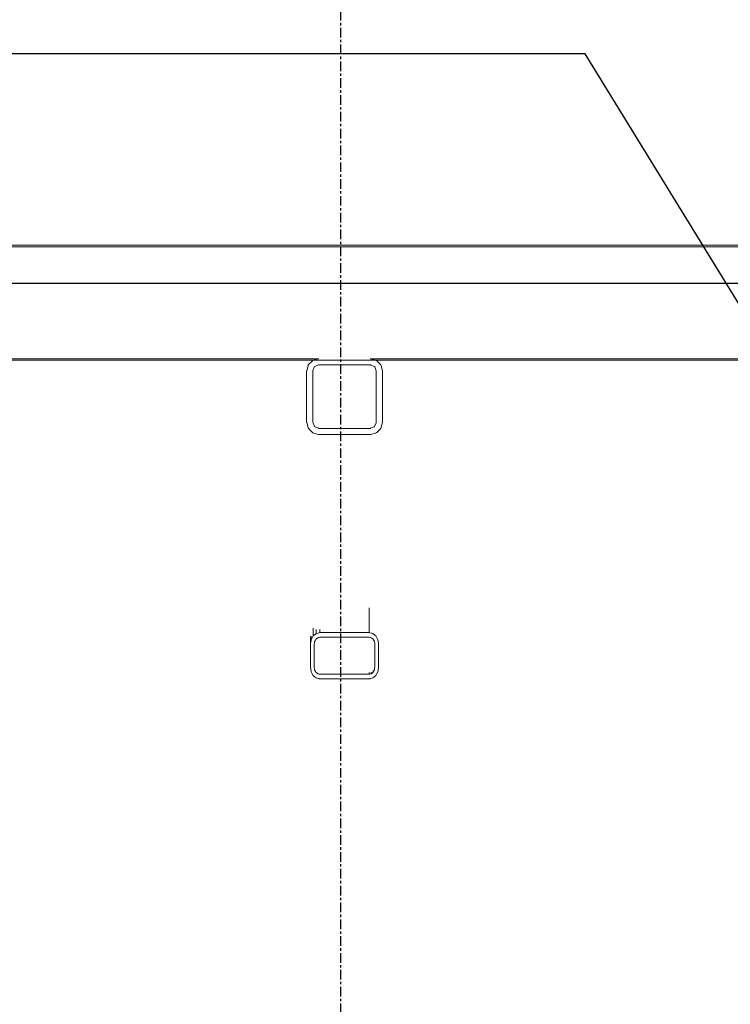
# Model space of a CAD drawing. Header units: millimetres. Extents: x 101535 to 192135, y -3968 to 17259.
# Tile 69 of 92: x 164309 to 165248, y 13047 to 14348. Entities that reach past the tile are written whole.
import ezdxf

# ---------------------------------------------------------------- set-up
doc = ezdxf.new("R2010")
doc.units = ezdxf.units.MM
for name, pattern in [('IMPORT-Kropki i Kreski _3_', [144, 72, -36, 0, -36]), ('IMPORT-Kropki i Kreski _4_', [1828.8, 914.4, -457.2, 0, -457.2]), ('IMPORT-Przerywana długa _2_', [200, 100, -100]), ('IMPORT-Przerywana podwójnie _2_', [218.722215, 105.83333, -42.333331, 28.222222, -42.333331]), ('Linia siatki', [22.225, 12.7, -3.175, 3.175, -3.175])]:
    doc.linetypes.add(name, pattern=pattern)
for name, color, linetype, lineweight in [('299-A Wymiary Opisy', 7, 'Continuous', 9), ('2_stropy_K_IR', 7, 'Continuous', 9), ('2_ściany zewnętrzne_ISTN', 7, 'Continuous', 9), ('310-W Oświetlenie', 7, 'Continuous', 9), ('3_lądowisko_el 3D_K_IR', 7, 'Continuous', 9), ('3_opisy_K_IR', 7, 'Continuous', 9), ('3_oświetlenie_K_IR', 7, 'Continuous', 9), ('450-K Stropy', 7, 'Continuous', 9), ('4_osie_ISTN', 7, 'Continuous', 9), ('A-FLOR-LEVL', 7, 'Continuous', 30), ('A-GENM', 7, 'Continuous', 18), ('CONCRETE_SLAB_IFC', 7, 'Continuous', 9), ('G-ANNO-DIMS', 7, 'Continuous', 30), ('S-GRID', 7, 'Continuous', 30)]:
    doc.layers.add(name, color=color, linetype=linetype, lineweight=lineweight)
for name, color, linetype, lineweight, true_color in [('3_lądowisko_K_IR', 7, 'Continuous', 9, 0x999999), ('Rzut płyty lądowiska_dwg', 7, 'Continuous', 9, 0x767676), ('rzut płyty_dwg', 7, 'Continuous', 9, 0x767676)]:
    doc.layers.add(name, color=color, linetype=linetype, lineweight=lineweight, true_color=true_color)

# ---------------------------------------------------------------- blocks, each defined once
blk = doc.blocks.new('Bezpośredni kształt - IR 026-25_3D1_2025_09_11-304393-Przekrój 4')
at = {"layer": 'A-GENM', "lineweight": 9}
for p, q in [((105724.9, 14050), (96034.2, 14050)), ((96034.2, 14050), (105724.9, 14050)), ((96666.6, 13900), (97664.5, 13900)), ((97664.5, 13900), (96666.6, 13900)), ((97664.5, 13900), (97676.2, 13900)), ((97676.2, 13900), (97664.5, 13900)), ((97676.2, 13900), (97696.6, 13900)), ((97696.6, 13900), (97676.2, 13900)), ((97913.3, 13900), (97696.6, 13900)), ((97913.3, 13900), (97696.6, 13900)), ((97913.3, 13900), (97933.4, 13900)), ((97933.4, 13900), (97913.3, 13900)), ((97921.8, 13890.7), (97922.2, 13892)), ((97921.8, 13890.7), (97922.2, 13892)), ((97927.6, 13897.4), (97922.2, 13892)), ((97922.2, 13892), (97927.6, 13897.4)), ((97927.6, 13897.4), (97928, 13897.9)), ((97927.6, 13897.4), (97928, 13897.9)), ((97935, 13899.7), (97928, 13897.9)), ((97928, 13897.9), (97935, 13899.7)), ((97933.4, 13900), (97933.4, 13900)), ((97933.4, 13900), (97936, 13900)), ((97936, 13900), (97933.4, 13900)), ((97933.4, 13900), (97933.4, 13900)), ((97935.4, 13899.8), (97935, 13899.7)), ((97935, 13899.7), (97935.4, 13899.8)), ((97935.4, 13899.8), (97936, 13900)), ((97935.4, 13899.8), (97936, 13900)), ((97935.7, 13891.8), (97936, 13892)), ((97936, 13892), (97935.7, 13891.8)), ((97936, 13900), (97936, 13900)), ((97936, 13900), (97936, 13900)), ((97936, 13892), (97949.7, 13892)), ((97949.7, 13892), (97936, 13892)), ((97949.7, 13892), (97955.6, 13892)), ((97955.6, 13892), (97949.7, 13892)), ((97955.6, 13892), (97958.5, 13892)), ((97958.5, 13892), (97955.6, 13892)), ((97958.5, 13892), (97967.3, 13892)), ((97967.3, 13892), (97958.5, 13892)), ((97967.3, 13892), (97976, 13892)), ((97976, 13892), (97967.3, 13892)), ((97976, 13892), (97978.9, 13892)), ((97978.9, 13892), (97976, 13892)), ((97980.1, 13892), (97978.9, 13892)), ((97980.1, 13892), (97978.9, 13892)), ((97980.1, 13892), (97986, 13892)), ((97986, 13892), (97980.1, 13892)), ((97986, 13892), (97986.5, 13892)), ((97986.5, 13892), (97986, 13892)), ((97986.5, 13892), (98000.2, 13892)), ((98000.2, 13892), (97986.5, 13892)), ((98000.2, 13892), (98000.4, 13892)), ((98000.4, 13892), (98000.2, 13892)), ((98001.2, 13892), (98000.4, 13892)), ((98001.2, 13892), (98000.4, 13892)), ((98002, 13892), (98001.2, 13892)), ((98002, 13892), (98001.2, 13892)), ((98002.3, 13892), (98002, 13892)), ((98002.3, 13892), (98002, 13892)), ((98002.8, 13892), (98002.3, 13892)), ((98002.8, 13892), (98002.3, 13892)), ((98004, 13892), (98002.8, 13892)), ((98004, 13892), (98002.8, 13892)), ((98004.4, 13899.9), (98004, 13900)), ((98006.7, 13900), (98004, 13900)), ((98006.7, 13900), (98004, 13900)), ((98004, 13900), (98004.4, 13899.9)), ((98004.1, 13892), (98004, 13892)), ((98004.1, 13892), (98004, 13892)), ((98011.4, 13898), (98004.4, 13899.9)), ((98004.4, 13899.9), (98011.4, 13898)), ((98217.8, 13900), (98006.7, 13900)), ((98217.8, 13900), (98006.7, 13900)), ((98011.4, 13898), (98011.4, 13898)), ((98011.4, 13898), (98012, 13897.9)), ((98011.4, 13898), (98011.4, 13898)), ((98011.4, 13898), (98012, 13897.9)), ((98017.4, 13892.5), (98012, 13897.9)), ((98012, 13897.9), (98017.4, 13892.5)), ((98017.4, 13892.5), (98017.9, 13892)), ((98017.4, 13892.5), (98017.9, 13892)), ((98018.3, 13890.6), (98017.9, 13892)), ((98017.9, 13892), (98018.3, 13890.6)), ((98217.8, 13900), (99274.5, 13900)), ((99274.5, 13900), (98217.8, 13900)), ((97920.1, 13884.1), (97920, 13884)), ((97920, 13884), (97920.1, 13884.1)), ((97920, 13872.4), (97920, 13884)), ((97920, 13872.4), (97920, 13884)), ((97920.1, 13884.1), (97921.8, 13890.7)), ((97920.1, 13884.1), (97921.8, 13890.7)), ((97921.8, 13890.7), (97921.8, 13890.7)), ((97921.8, 13890.7), (97921.8, 13890.7)), ((97921.8, 13890.7), (97921.8, 13890.7)), ((97921.8, 13890.7), (97921.8, 13890.7)), ((97921.8, 13890.7), (97921.8, 13890.7)), ((97921.8, 13890.7), (97921.8, 13890.7)), ((97928.2, 13884.5), (97928, 13884)), ((97928.2, 13884.5), (97928, 13884)), ((97928, 13821.7), (97928, 13884)), ((97928, 13884), (97928, 13821.7)), ((97928.2, 13884.5), (97930.4, 13889.7)), ((97930.4, 13889.7), (97928.2, 13884.5)), ((97930.8, 13889.8), (97930.4, 13889.7)), ((97930.8, 13889.8), (97930.4, 13889.7)), ((97930.9, 13889.9), (97930.8, 13889.8)), ((97930.9, 13889.9), (97930.8, 13889.8)), ((97930.9, 13889.9), (97935.7, 13891.8)), ((97935.7, 13891.8), (97930.9, 13889.9)), ((98004.5, 13891.8), (98004.1, 13892)), ((98004.5, 13891.8), (98004.1, 13892)), ((98004.5, 13891.8), (98004.9, 13891.7)), ((98004.9, 13891.7), (98004.5, 13891.8)), ((98004.9, 13891.7), (98009.7, 13889.7)), ((98009.7, 13889.7), (98004.9, 13891.7)), ((98009.9, 13889.2), (98009.7, 13889.7)), ((98009.9, 13889.2), (98009.7, 13889.7)), ((98009.9, 13889.2), (98012, 13884)), ((98012, 13884), (98009.9, 13889.2)), ((98012, 13878.3), (98012, 13884)), ((98012, 13878.3), (98012, 13884)), ((98020, 13884), (98018.3, 13890.6)), ((98018.3, 13890.6), (98020, 13884)), ((98020, 13827.6), (98020, 13884)), ((98020, 13884), (98020, 13827.6)), ((97920, 13872.4), (97920, 13816)), ((97920, 13816), (97920, 13872.4)), ((98012, 13878.3), (98012, 13816)), ((98012, 13816), (98012, 13878.3)), ((98020, 13827.6), (98020, 13816)), ((98020, 13827.6), (98020, 13816)), ((97920.1, 13815.9), (97920, 13816)), ((97920.1, 13815.9), (97920, 13816)), ((97920.1, 13815.9), (97921.8, 13809.3)), ((97921.8, 13809.3), (97920.1, 13815.9)), ((97928, 13821.7), (97928, 13816)), ((97928, 13821.7), (97928, 13816)), ((97930.2, 13810.8), (97928, 13816)), ((97928, 13816), (97930.2, 13810.8)), ((98011.8, 13815.5), (98009.7, 13810.3)), ((98009.7, 13810.3), (98011.8, 13815.5)), ((98011.8, 13815.5), (98012, 13816)), ((98011.8, 13815.5), (98012, 13816)), ((98018.3, 13809.4), (98020, 13816)), ((98020, 13816), (98018.3, 13809.4)), ((97921.8, 13809.3), (97922.2, 13808)), ((97922.2, 13808), (97921.8, 13809.3)), ((97922.7, 13807.5), (97922.2, 13808)), ((97922.7, 13807.5), (97922.2, 13808)), ((97922.7, 13807.5), (97928, 13802.1)), ((97928, 13802.1), (97922.7, 13807.5)), ((97929.3, 13801.8), (97928, 13802.1)), ((97929.3, 13801.8), (97928, 13802.1)), ((97929.3, 13801.8), (97929.3, 13801.8)), ((97929.3, 13801.8), (97929.4, 13801.8)), ((97929.4, 13801.8), (97929.3, 13801.8)), ((97929.3, 13801.8), (97929.3, 13801.8)), ((97929.4, 13801.8), (97929.4, 13801.8)), ((97929.4, 13801.8), (97929.4, 13801.8)), ((97929.4, 13801.8), (97929.4, 13801.8)), ((97929.4, 13801.8), (97929.4, 13801.8)), ((97929.4, 13801.8), (97929.4, 13801.8)), ((97929.4, 13801.8), (97929.4, 13801.8)), ((97929.4, 13801.8), (97929.4, 13801.8)), ((97929.4, 13801.8), (97930.7, 13801.4)), ((97930.7, 13801.4), (97929.4, 13801.8)), ((97929.4, 13801.8), (97929.4, 13801.8)), ((97929.4, 13801.8), (97929.4, 13801.8)), ((97929.4, 13801.8), (97929.4, 13801.8)), ((97929.4, 13801.8), (97929.4, 13801.8)), ((97929.4, 13801.8), (97929.4, 13801.8)), ((97929.4, 13801.8), (97929.4, 13801.8)), ((97929.4, 13801.8), (97929.4, 13801.8)), ((97930.2, 13810.8), (97930.4, 13810.3)), ((97930.2, 13810.8), (97930.4, 13810.3)), ((97935.2, 13808.3), (97930.4, 13810.3)), ((97930.4, 13810.3), (97935.2, 13808.3)), ((97930.7, 13801.4), (97930.7, 13801.4)), ((97930.7, 13801.4), (97930.9, 13801.4)), ((97930.9, 13801.4), (97930.7, 13801.4)), ((97930.7, 13801.4), (97930.7, 13801.4)), ((97930.9, 13801.4), (97935.8, 13800.1)), ((97930.9, 13801.4), (97930.9, 13801.4)), ((97935.8, 13800.1), (97930.9, 13801.4)), ((97930.9, 13801.4), (97930.9, 13801.4)), ((97935.6, 13808.2), (97935.2, 13808.3)), ((97935.2, 13808.3), (97935.6, 13808.2)), ((97935.6, 13808.2), (97936, 13808)), ((97935.6, 13808.2), (97936, 13808)), ((97936, 13808), (97936, 13808)), ((97949.7, 13808), (97936, 13808)), ((97936, 13808), (97936, 13808)), ((97936, 13808), (97949.7, 13808)), ((97955.6, 13808), (97949.7, 13808)), ((97949.7, 13808), (97955.6, 13808)), ((97958.5, 13808), (97955.6, 13808)), ((97955.6, 13808), (97958.5, 13808)), ((97967.3, 13808), (97958.5, 13808)), ((97958.5, 13808), (97967.3, 13808)), ((97976, 13808), (97967.3, 13808)), ((97967.3, 13808), (97976, 13808)), ((97978.9, 13808), (97976, 13808)), ((97976, 13808), (97978.9, 13808)), ((97984.8, 13808), (97978.9, 13808)), ((97978.9, 13808), (97984.8, 13808)), ((97998.4, 13808), (97984.8, 13808)), ((97984.8, 13808), (97998.4, 13808)), ((97998.4, 13808), (97999.6, 13808)), ((97998.4, 13808), (97999.6, 13808)), ((98000.2, 13808), (97999.6, 13808)), ((97999.6, 13808), (98000.2, 13808)), ((98000.4, 13808), (98000.2, 13808)), ((98000.2, 13808), (98000.4, 13808)), ((98001.2, 13808), (98000.4, 13808)), ((98000.4, 13808), (98001.2, 13808)), ((98002, 13808), (98001.2, 13808)), ((98001.2, 13808), (98002, 13808)), ((98002.3, 13808), (98002, 13808)), ((98002, 13808), (98002.3, 13808)), ((98002.8, 13808), (98002.3, 13808)), ((98002.3, 13808), (98002.8, 13808)), ((98002.8, 13808), (98004, 13808)), ((98002.8, 13808), (98004, 13808)), ((98004.4, 13808.2), (98004, 13808)), ((98004, 13808), (98004.4, 13808.2)), ((98004.3, 13800.1), (98009.2, 13801.4)), ((98009.2, 13801.4), (98004.3, 13800.1)), ((98009.2, 13810.1), (98004.4, 13808.2)), ((98004.4, 13808.2), (98009.2, 13810.1)), ((98009.2, 13810.1), (98009.3, 13810.2)), ((98009.2, 13810.1), (98009.3, 13810.2)), ((98009.2, 13801.4), (98009.2, 13801.4)), ((98009.2, 13801.4), (98009.4, 13801.4)), ((98009.4, 13801.4), (98009.2, 13801.4)), ((98009.2, 13801.4), (98009.2, 13801.4)), ((98009.3, 13810.2), (98009.7, 13810.3)), ((98009.3, 13810.2), (98009.7, 13810.3)), ((98009.4, 13801.4), (98010.6, 13801.8)), ((98010.6, 13801.8), (98009.4, 13801.4)), ((98009.4, 13801.4), (98009.4, 13801.4)), ((98009.4, 13801.4), (98009.4, 13801.4)), ((98010.6, 13801.8), (98010.7, 13801.8)), ((98010.7, 13801.8), (98010.6, 13801.8)), ((98010.7, 13801.8), (98010.7, 13801.8)), ((98010.7, 13801.8), (98010.7, 13801.8)), ((98010.7, 13801.8), (98010.7, 13801.8)), ((98010.7, 13801.8), (98010.7, 13801.8)), ((98010.7, 13801.8), (98010.7, 13801.8)), ((98010.7, 13801.8), (98010.7, 13801.8)), ((98010.7, 13801.8), (98010.8, 13801.8)), ((98010.8, 13801.8), (98010.7, 13801.8)), ((98010.7, 13801.8), (98010.7, 13801.8)), ((98010.7, 13801.8), (98010.7, 13801.8)), ((98010.7, 13801.8), (98010.7, 13801.8)), ((98010.7, 13801.8), (98010.7, 13801.8)), ((98010.7, 13801.8), (98010.7, 13801.8)), ((98010.7, 13801.8), (98010.7, 13801.8)), ((98010.8, 13801.8), (98012, 13802.1)), ((98012, 13802.1), (98010.8, 13801.8)), ((98010.8, 13801.8), (98010.8, 13801.8)), ((98010.8, 13801.8), (98010.8, 13801.8)), ((98012.5, 13802.6), (98012, 13802.1)), ((98012.5, 13802.6), (98012, 13802.1)), ((98012.5, 13802.6), (98017.9, 13808)), ((98017.9, 13808), (98012.5, 13802.6)), ((98018.3, 13809.3), (98017.9, 13808)), ((98018.3, 13809.3), (98017.9, 13808)), ((98018.3, 13809.4), (98018.3, 13809.4)), ((98018.3, 13809.4), (98018.3, 13809.3)), ((98018.3, 13809.4), (98018.3, 13809.4)), ((98018.3, 13809.4), (98018.3, 13809.3)), ((98018.3, 13809.3), (98018.3, 13809.3)), ((98018.3, 13809.3), (98018.3, 13809.3)), ((97935.8, 13800.1), (97936, 13800)), ((97936, 13800), (97935.8, 13800.1)), ((97936, 13800), (97937.1, 13800)), ((97937.1, 13800), (97936, 13800)), ((97937.1, 13800), (97982.9, 13800)), ((97982.9, 13800), (97937.1, 13800)), ((97982.9, 13800), (97984, 13800)), ((97984, 13800), (97982.9, 13800)), ((97984, 13800), (98004, 13800)), ((98004, 13800), (97984, 13800)), ((98004.3, 13800.1), (98004, 13800)), ((98004.3, 13800.1), (98004, 13800)), ((98002.5, 13571), (98002.5, 13538.2)), ((98002.5, 13538.2), (98002.5, 13571)), ((97928.7, 13544), (97928.7, 13533.8)), ((97928.7, 13533.8), (97928.7, 13544)), ((97932.8, 13537.6), (97932.8, 13542.2)), ((97932.8, 13542.2), (97932.8, 13537.6)), ((97937.5, 13542.1), (97937.5, 13538.2)), ((97937.5, 13538.2), (97937.5, 13542.1)), ((97925, 13532.9), (97925, 13522.9)), ((97925, 13532.9), (97925, 13522.9)), ((97925.9, 13527.9), (97925.2, 13523.9)), ((97925.2, 13523.9), (97925.9, 13527.9)), ((97925.9, 13527.9), (97926, 13528.8)), ((97925.9, 13527.9), (97926, 13528.8)), ((97926, 13533.6), (97926, 13528.8)), ((97926, 13528.8), (97926, 13533.6)), ((97927.9, 13532.3), (97926, 13528.8)), ((97926, 13528.8), (97927.9, 13532.3)), ((97927.9, 13532.3), (97928.7, 13533.8)), ((97927.9, 13532.3), (97928.7, 13533.8)), ((97931.6, 13536.1), (97928.7, 13533.8)), ((97928.7, 13533.8), (97931.6, 13536.1)), ((97931.1, 13527.4), (97932.2, 13529.4)), ((97932.2, 13529.4), (97931.1, 13527.4)), ((97931.6, 13536.1), (97932.8, 13537.1)), ((97931.6, 13536.1), (97932.8, 13537.1)), ((97933, 13530), (97932.2, 13529.4)), ((97933, 13530), (97932.2, 13529.4)), ((97935.1, 13537.6), (97932.8, 13537.1)), ((97932.8, 13537.1), (97935.1, 13537.6)), ((97933, 13530), (97934.7, 13531.4)), ((97934.7, 13531.4), (97933, 13530)), ((97935.5, 13531.6), (97934.7, 13531.4)), ((97935.5, 13531.6), (97934.7, 13531.4)), ((97936.1, 13537.9), (97935.1, 13537.6)), ((97935.1, 13537.6), (97936.1, 13537.9)), ((97935.5, 13531.6), (97936.5, 13531.9)), ((97936.5, 13531.9), (97935.5, 13531.6)), ((97936.1, 13537.9), (97937.5, 13538.2)), ((97936.1, 13537.9), (97937.5, 13538.2)), ((97936.5, 13531.9), (97937.5, 13532.1)), ((97937.5, 13532.1), (97936.5, 13531.9)), ((97983.4, 13538.2), (97937.5, 13538.2)), ((97937.5, 13538.2), (97983.4, 13538.2)), ((97957, 13532.1), (97937.5, 13532.1)), ((97957, 13532.1), (97937.5, 13532.1)), ((97957, 13532.1), (98002.5, 13532.1)), ((98002.5, 13532.1), (97957, 13532.1)), ((97983.4, 13538.2), (98002.5, 13538.2)), ((97983.4, 13538.2), (98002.5, 13538.2)), ((98003.6, 13538), (98002.5, 13538.2)), ((98002.5, 13538.2), (98003.6, 13538)), ((98003.4, 13531.9), (98002.5, 13532.1)), ((98003.4, 13531.9), (98002.5, 13532.1)), ((98003.4, 13531.9), (98004.5, 13531.7)), ((98004.5, 13531.7), (98003.4, 13531.9)), ((98005.9, 13537.4), (98003.6, 13538)), ((98003.6, 13538), (98005.9, 13537.4)), ((98004.5, 13531.7), (98005.4, 13531.4)), ((98005.4, 13531.4), (98004.5, 13531.7)), ((98006.1, 13530.8), (98005.4, 13531.4)), ((98006.1, 13530.8), (98005.4, 13531.4)), ((98005.9, 13537.4), (98007.3, 13537.1)), ((98005.9, 13537.4), (98007.3, 13537.1)), ((98006.1, 13530.8), (98007.8, 13529.4)), ((98007.8, 13529.4), (98006.1, 13530.8)), ((98010.2, 13534.7), (98007.3, 13537.1)), ((98007.3, 13537.1), (98010.2, 13534.7)), ((98008.3, 13528.5), (98007.8, 13529.4)), ((98008.3, 13528.5), (98007.8, 13529.4)), ((98008.3, 13528.5), (98009.5, 13526.5)), ((98009.5, 13526.5), (98008.3, 13528.5)), ((98010.2, 13534.7), (98011.4, 13533.8)), ((98010.2, 13534.7), (98011.4, 13533.8)), ((98013.3, 13530.3), (98011.4, 13533.8)), ((98011.4, 13533.8), (98013.3, 13530.3)), ((98013.3, 13530.3), (98014.1, 13528.8)), ((98013.3, 13530.3), (98014.1, 13528.8)), ((98014.7, 13524.7), (98014.1, 13528.8)), ((98014.1, 13528.8), (98014.7, 13524.7)), ((97925.2, 13523.9), (97925, 13522.9)), ((97925, 13522.9), (97925.2, 13523.9)), ((97925, 13513.2), (97925, 13522.9)), ((97925, 13513.2), (97925, 13522.9)), ((97930.2, 13523.9), (97930, 13522.9)), ((97930.2, 13523.9), (97930, 13522.9)), ((97930, 13502.5), (97930, 13522.9)), ((97930, 13522.9), (97930, 13502.5)), ((97930.2, 13524), (97930.6, 13526.5)), ((97930.6, 13526.5), (97930.2, 13524)), ((97930.2, 13523.9), (97930.2, 13524)), ((97930.2, 13524), (97930.2, 13523.9)), ((97931.1, 13527.4), (97930.6, 13526.5)), ((97931.1, 13527.4), (97930.6, 13526.5)), ((98009.9, 13524), (98009.5, 13526.5)), ((98009.9, 13524), (98009.5, 13526.5)), ((98009.9, 13523.9), (98009.9, 13524)), ((98009.9, 13523.9), (98009.9, 13524)), ((98010, 13522.9), (98009.9, 13523.9)), ((98010, 13522.9), (98009.9, 13523.9)), ((98010, 13524.1), (98010, 13522.9)), ((98010, 13522.9), (98010, 13524.1)), ((98010, 13513.2), (98010, 13522.9)), ((98010, 13513.2), (98010, 13522.9)), ((98014.7, 13524.7), (98014.9, 13523.9)), ((98014.7, 13524.7), (98014.9, 13523.9)), ((98014.9, 13523.9), (98015, 13522.9)), ((98014.9, 13523.9), (98015, 13522.9)), ((98015, 13502.5), (98015, 13522.9)), ((98015, 13522.9), (98015, 13502.5)), ((97925, 13513.2), (97925, 13492.4)), ((97925, 13492.4), (97925, 13513.2)), ((97930, 13502.5), (97930, 13492.4)), ((97930, 13502.5), (97930, 13492.4)), ((98010, 13513.2), (98010, 13492.4)), ((98010, 13492.4), (98010, 13513.2)), ((98015, 13502.5), (98015, 13492.4)), ((98015, 13502.5), (98015, 13492.4)), ((97925.4, 13490.4), (97925, 13492.4)), ((97925.4, 13490.4), (97925, 13492.4)), ((97925.4, 13490.4), (97926, 13486.5)), ((97926, 13486.5), (97925.4, 13490.4)), ((97930.4, 13490.1), (97930, 13492.4)), ((97930, 13492.4), (97930.4, 13490.1)), ((97930.4, 13490.1), (97930.6, 13488.9)), ((97930.4, 13490.1), (97930.6, 13488.9)), ((97931.7, 13486.9), (97930.6, 13488.9)), ((97930.6, 13488.9), (97931.7, 13486.9)), ((98008.9, 13487.8), (98009.5, 13488.9)), ((98008.9, 13487.8), (98009.5, 13488.9)), ((98009.8, 13491.2), (98009.5, 13488.9)), ((98009.5, 13488.9), (98009.8, 13491.2)), ((98009.5, 13491.1), (98009.5, 13488.9)), ((98009.5, 13488.9), (98009.5, 13491.1)), ((98009.8, 13491.2), (98010, 13492.4)), ((98009.8, 13491.2), (98010, 13492.4)), ((98014.4, 13488.6), (98015, 13492.4)), ((98015, 13492.4), (98014.4, 13488.6)), ((97926.9, 13484.8), (97926, 13486.5)), ((97926.9, 13484.8), (97926, 13486.5)), ((97926.9, 13484.8), (97928.7, 13481.6)), ((97928.7, 13481.6), (97926.9, 13484.8)), ((97930.1, 13480.4), (97928.7, 13481.6)), ((97930.1, 13480.4), (97928.7, 13481.6)), ((97930.1, 13480.4), (97932.8, 13478.3)), ((97932.8, 13478.3), (97930.1, 13480.4)), ((97931.7, 13486.9), (97932.2, 13485.9)), ((97931.7, 13486.9), (97932.2, 13485.9)), ((97933.8, 13484.6), (97932.2, 13485.9)), ((97932.2, 13485.9), (97933.8, 13484.6)), ((97933.9, 13478), (97932.8, 13478.3)), ((97933.9, 13478), (97932.8, 13478.3)), ((97933.8, 13484.6), (97934.7, 13483.9)), ((97933.8, 13484.6), (97934.7, 13483.9)), ((97933.9, 13478), (97936, 13477.5)), ((97936, 13477.5), (97933.9, 13478)), ((97935.6, 13483.7), (97934.7, 13483.9)), ((97934.7, 13483.9), (97935.6, 13483.7)), ((97936.5, 13483.5), (97935.6, 13483.7)), ((97935.6, 13483.7), (97936.5, 13483.5)), ((97936, 13477.5), (97936.6, 13477.3)), ((97936.6, 13477.3), (97936, 13477.5)), ((97936.5, 13483.5), (97937, 13483.3)), ((97936.5, 13483.5), (97937, 13483.3)), ((97936.6, 13477.3), (97937.5, 13477.1)), ((97937.5, 13477.1), (97936.6, 13477.3)), ((97937, 13483.3), (97937.5, 13483.2)), ((97937, 13483.3), (97937.5, 13483.2)), ((97979.7, 13483.2), (97937.5, 13483.2)), ((97937.5, 13483.2), (97979.7, 13483.2)), ((97960.9, 13477.1), (97937.5, 13477.1)), ((97960.9, 13477.1), (97937.5, 13477.1)), ((97960.9, 13477.1), (98002.5, 13477.1)), ((98002.5, 13477.1), (97960.9, 13477.1)), ((97979.7, 13483.2), (98002.5, 13483.2)), ((97979.7, 13483.2), (98002.5, 13483.2)), ((98002.5, 13483.5), (98002.5, 13485.3)), ((98002.5, 13485.3), (98002.5, 13483.5)), ((98003.5, 13483.4), (98002.5, 13483.2)), ((98002.5, 13483.2), (98003.5, 13483.4)), ((98002.5, 13477.1), (98003.5, 13477.3)), ((98003.5, 13477.3), (98002.5, 13477.1)), ((98004.4, 13483.7), (98003.5, 13483.4)), ((98003.5, 13483.4), (98004.4, 13483.7)), ((98004, 13477.5), (98003.5, 13477.3)), ((98004, 13477.5), (98003.5, 13477.3)), ((98004, 13477.5), (98006.1, 13478)), ((98006.1, 13478), (98004, 13477.5)), ((98004.4, 13483.7), (98004.9, 13483.8)), ((98004.4, 13483.7), (98004.9, 13483.8)), ((98004.9, 13483.8), (98005.4, 13483.9)), ((98004.9, 13483.8), (98005.4, 13483.9)), ((98005.4, 13486.1), (98005.4, 13484)), ((98005.4, 13484), (98005.4, 13486.1)), ((98007, 13485.2), (98005.4, 13483.9)), ((98005.4, 13483.9), (98007, 13485.2)), ((98006.1, 13478), (98007.3, 13478.3)), ((98007.3, 13478.3), (98006.1, 13478)), ((98007, 13485.2), (98007.8, 13485.9)), ((98007, 13485.2), (98007.8, 13485.9)), ((98008.8, 13479.4), (98007.3, 13478.3)), ((98008.8, 13479.4), (98007.3, 13478.3)), ((98007.8, 13488), (98007.8, 13485.9)), ((98007.8, 13485.9), (98007.8, 13488)), ((98008.9, 13487.8), (98007.8, 13485.9)), ((98007.8, 13485.9), (98008.9, 13487.8)), ((98008.8, 13479.4), (98011.4, 13481.6)), ((98011.4, 13481.6), (98008.8, 13479.4)), ((98012.3, 13483.3), (98011.4, 13481.6)), ((98012.3, 13483.3), (98011.4, 13481.6)), ((98012.3, 13483.3), (98014.1, 13486.5)), ((98014.1, 13486.5), (98012.3, 13483.3)), ((98014.4, 13488.6), (98014.1, 13486.5)), ((98014.4, 13488.6), (98014.1, 13486.5))]:
    blk.add_line(p, q, dxfattribs=at)
blk = doc.blocks.new('Bezpośredni kształt - CONCRETE_SLAB-304394-Przekrój 4')
blk.add_blockref('Bezpośredni kształt - IR 026-25_3D1_2025_09_11-304393-Przekrój 4', (0, 0))
blk = doc.blocks.new('Bezpośredni kształt - CONCRETE_SLAB-305723-Przekrój 4')
at = {"layer": 'A-GENM', "lineweight": 9}
for p, q in [((118245, 14048), (95852, 14048)), ((95852, 13898), (118245, 13898))]:
    blk.add_line(p, q, dxfattribs=at)
blk = doc.blocks.new('IR 026-25_3D1_2025_09_11_ifc-3-Przekrój 4')
at = {"layer": 'A-GENM', "lineweight": 9}
for name in ['Bezpośredni kształt - CONCRETE_SLAB-304394-Przekrój 4', 'Bezpośredni kształt - CONCRETE_SLAB-305723-Przekrój 4']:
    blk.add_blockref(name, (0, 0), dxfattribs=at)
blk = doc.blocks.new('Rzut płyty lądowiska_dwg-2158643-Przekrój 4')
at = {"layer": '299-A Wymiary Opisy', "color": 1, "true_color": 0xff0000}
for p, q in [((91513.4, 14000), (120896, 14000)), ((92069.4, 14000), (120052.3, 14000)), ((94094.4, 14000), (118135.6, 14000))]:
    blk.add_line(p, q, dxfattribs=at)
at = {"layer": '310-W Oświetlenie', "linetype": 'IMPORT-Przerywana podwójnie _2_'}
blk.add_line((115515, 14000), (96674.6, 14000), dxfattribs=at)
at = {"layer": '310-W Oświetlenie', "color": 98, "true_color": 0x004c00}
for p, q in [((97678.3, 14000), (97395.5, 14000)), ((97644.4, 14000), (97429.4, 14000)), ((97563.3, 14000), (97510.4, 14000)), ((97559.9, 14000), (97516.2, 14000)), ((97559.9, 14000), (97516.2, 14000))]:
    blk.add_line(p, q, dxfattribs=at)
at = {"layer": '3_lądowisko_el 3D_K_IR', "color": 251, "linetype": 'IMPORT-Przerywana długa _2_', "true_color": 0x666666}
blk.add_line((121311.1, 14000), (91512.2, 14000), dxfattribs=at)
at = {"layer": '3_lądowisko_K_IR', "color": 251, "linetype": 'IMPORT-Kropki i Kreski _3_', "true_color": 0x666666}
blk.add_line((121094.8, 14000), (91511.8, 14000), dxfattribs=at)
at = {"layer": '450-K Stropy', "flags": 128}
for points in [[(120242.1, 14000), (116452.1, 14000), (109858.7, 14000), (102316.8, 14000), (95740.6, 14000), (91947, 14000)], [(118294.7, 14000), (115032.4, 14000), (109366.2, 14000), (102823.4, 14000), (97157.2, 14000), (93885.8, 14000)], [(93885.8, 14000), (97157.2, 14000), (102823.4, 14000), (109366.2, 14000), (115032.4, 14000), (118294.7, 14000)], [(95885.8, 14000), (98621.3, 14000), (103359.3, 14000), (108830.3, 14000), (113568.3, 14000), (115957.7, 14000), (116096.3, 14000), (118294.7, 14000)]]:
    blk.add_lwpolyline(points, dxfattribs=at)
at = {"layer": 'CONCRETE_SLAB_IFC'}
for p, q in [((97818.4, 14000), (96866, 14000)), ((97112.2, 14000), (98038.7, 14000)), ((99361.5, 14000), (97460.8, 14000)), ((97544.7, 14000), (97543.7, 14000)), ((97706.7, 14000), (97706.6, 14000)), ((97746, 14000), (97745.8, 14000)), ((98030.8, 14000), (98031.8, 14000)), ((98045.7, 14000), (98044.7, 14000)), ((98051.7, 14000), (98049.4, 14000)), ((98051.6, 14000), (98054.6, 14000)), ((98060.9, 14000), (98063.8, 14000)), ((98100.1, 14000), (98103.1, 14000)), ((98109.4, 14000), (98112.3, 14000)), ((98281.8, 14000), (98282.4, 14000)), ((98296.2, 14000), (98295.7, 14000))]:
    blk.add_line(p, q, dxfattribs=at)
at = {"layer": 'CONCRETE_SLAB_IFC', "flags": 128}
for points in [[(91885.8, 14000), (92273.2, 14000), (92298.2, 14000), (93773.1, 14000), (93798.1, 14000), (95273, 14000), (95298, 14000), (95683.8, 14000), (96431.3, 14000), (96474.6, 14000), (99029.4, 14000), (99072.7, 14000), (101627.5, 14000), (101670.8, 14000), (102262.9, 14000), (103035.8, 14000), (103085.8, 14000), (106035.8, 14000)], [(93885.8, 14000), (97148.1, 14000), (97431.2, 14000), (97474.5, 14000), (97910.8, 14000)], [(98024.7, 14000), (99000.1, 14000), (98580.7, 14000), (95842.8, 14000), (95842.7, 14000), (96083.6, 14000), (94394, 14000)], [(96650.3, 14000), (96649.3, 14000), (96399.3, 14000), (96398.3, 14000), (95898.3, 14000), (95897.3, 14000), (95397.3, 14000), (97086.9, 14000), (97586.9, 14000), (95897.3, 14000)], [(95885.8, 14000), (98621.3, 14000), (103359.3, 14000)], [(95898.3, 14000), (97587.9, 14000), (98087.9, 14000), (96398.3, 14000)], [(97151.5, 14000), (98580.1, 14000), (98339.1, 14000), (98088.9, 14000), (96399.3, 14000)], [(96494.6, 14000), (99049.4, 14000), (99029.4, 14000)], [(96649.3, 14000), (98339.1, 14000), (96649.9, 14000), (97151.5, 14000), (97152.5, 14000), (97154.2, 14000), (98580.7, 14000), (98997.8, 14000), (98022.4, 14000)], [(97148.1, 14000), (102798.8, 14000), (109322.8, 14000), (114973.5, 14000), (118235.8, 14000)], [(98892.4, 14000), (98890.7, 14000), (98024.7, 14000), (98022.4, 14000), (97154.2, 14000)], [(97818.4, 14000), (98037.2, 14000), (98038.7, 14000)], [(97910.8, 14000), (97913, 14000), (97918.8, 14000), (97922.8, 14000)]]:
    blk.add_lwpolyline(points, dxfattribs=at)
blk = doc.blocks.new('rzut płyty_dwg-2316949-Przekrój 4')
at = {"layer": '2_stropy_K_IR', "flags": 128}
for points in [[(120240, 14000), (116441.9, 14000), (109862.9, 14000), (102267.1, 14000), (95688, 14000), (92241, 14000), (93973, 14000)], [(118240, 14000), (114977.7, 14000), (109327, 14000), (102803, 14000), (97152.3, 14000), (93890, 14000)], [(93973, 14000), (97152.3, 14000), (102803, 14000), (109327, 14000), (114977.7, 14000), (118240, 14000)], [(95847, 14000), (98584.9, 14000), (103327.1, 14000), (108802.9, 14000), (113545.1, 14000), (115789.9, 14000), (116071.7, 14000), (118240, 14000)]]:
    blk.add_lwpolyline(points, dxfattribs=at)
at = {"layer": '2_stropy_K_IR', "color": 251, "true_color": 0x666666, "flags": 128}
blk.add_lwpolyline([(95847, 14000), (98584.9, 14000), (103327.1, 14000)], dxfattribs=at)
at = {"layer": '2_ściany zewnętrzne_ISTN', "color": 251, "lineweight": 13, "true_color": 0x666666}
for p, q in [((97484.3, 14000), (114634.4, 14000)), ((114634.4, 14000), (97484.3, 14000))]:
    blk.add_line(p, q, dxfattribs=at)
at = {"layer": '3_opisy_K_IR', "flags": 128}
blk.add_lwpolyline([(91513.4, 14000), (92847.2, 14000), (97823, 14000)], dxfattribs=at)
at = {"layer": '3_opisy_K_IR', "lineweight": 13, "flags": 128}
blk.add_lwpolyline([(97864.3, 14000), (98056.4, 14000), (97781.6, 14000)], close=True, dxfattribs=at)
at = {"layer": '3_oświetlenie_K_IR', "linetype": 'IMPORT-Kropki i Kreski _4_'}
blk.add_line((117852.5, 14000), (94277.2, 14000), dxfattribs=at)
at = {"layer": '3_oświetlenie_K_IR', "color": 251, "lineweight": 13, "true_color": 0x666666}
for p, q in [((97622.8, 14000), (97340, 14000)), ((97588.9, 14000), (97373.9, 14000))]:
    blk.add_line(p, q, dxfattribs=at)
at = {"layer": '3_oświetlenie_K_IR', "lineweight": 13}
for p, q in [((98187.2, 14000), (97925.6, 14000)), ((97967.1, 14000), (98145.7, 14000))]:
    blk.add_line(p, q, dxfattribs=at)
at = {"layer": '3_oświetlenie_K_IR', "lineweight": 13, "flags": 128}
blk.add_lwpolyline([(98096.7, 14000), (97878.7, 14000), (98016.1, 14000), (98234.1, 14000)], close=True, dxfattribs=at)
at = {"layer": '4_osie_ISTN', "color": 9, "linetype": 'IMPORT-Kropki i Kreski _4_', "true_color": 0xc0c0c0}
blk.add_line((121309.9, 14000), (91513.4, 14000), dxfattribs=at)
at = {"layer": '4_osie_ISTN', "color": 251, "linetype": 'IMPORT-Kropki i Kreski _4_', "true_color": 0x666666}
for p, q in [((121309.9, 14000), (91513.4, 14000)), ((97965, 14000), (97965, 14000))]:
    blk.add_line(p, q, dxfattribs=at)
at = {"layer": '4_osie_ISTN', "color": 251, "true_color": 0x666666}
blk.add_line((98365, 14000), (97565, 14000), dxfattribs=at)

msp = doc.modelspace()

# ---------------------------------------------------------------- linework, layer by layer
at = {"layer": 'A-FLOR-LEVL'}
msp.add_line((155721.8, 14000), (191335.3, 14000), dxfattribs=at)
at = {"layer": 'G-ANNO-DIMS'}
for p, q in [((165055.9, 14302.6), (164270.2, 14302.6)), ((165618.2, 13388.3), (165055.9, 14302.6))]:
    msp.add_line(p, q, dxfattribs=at)
at = {"layer": 'S-GRID', "linetype": 'Linia siatki'}
msp.add_line((164733.2, 11746.4), (164733.2, 14972.2), dxfattribs=at)

# ---------------------------------------------------------------- block references
at = {"lineweight": 5}
msp.add_blockref('IR 026-25_3D1_2025_09_11_ifc-3-Przekrój 4', (66768.2, 0), dxfattribs=at)
at = {"layer": 'Rzut płyty lądowiska_dwg', "color": 7}
msp.add_blockref('Rzut płyty lądowiska_dwg-2158643-Przekrój 4', (66768.2, 0), dxfattribs=at)
at = {"layer": 'rzut płyty_dwg', "color": 7}
msp.add_blockref('rzut płyty_dwg-2316949-Przekrój 4', (66768.2, 0), dxfattribs=at)

doc.saveas('drawing.dxf')
